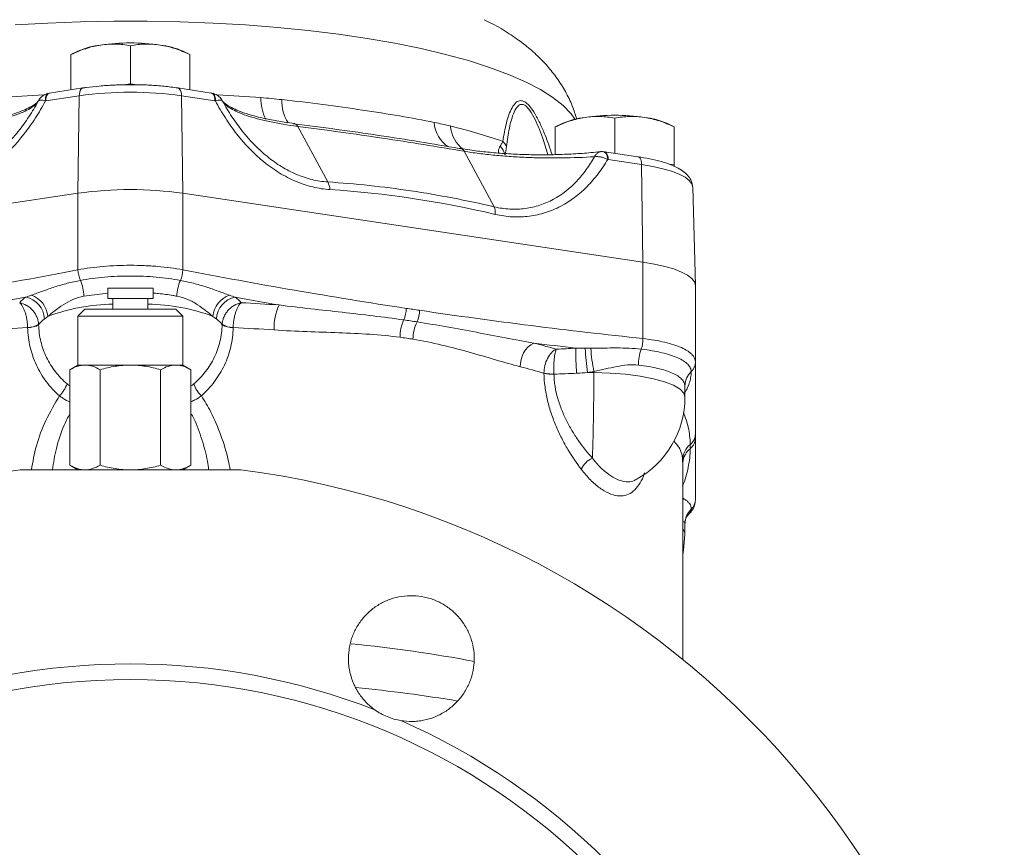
# Model space of a CAD drawing. Header units: millimetres. Extents: x 44 to 335, y -281 to 612.
# Tile 14 of 15: x 173 to 314, y 314 to 433. Entities that reach past the tile are written whole.
import ezdxf

# ---------------------------------------------------------------- set-up
doc = ezdxf.new("R2010")
doc.units = ezdxf.units.MM

msp = doc.modelspace()

# ---------------------------------------------------------------- linework, layer by layer
at = {"color": 7, "linetype": 'Continuous', "lineweight": 15}
for p, q in [((189.16, 423.44), (189.16, 428.89)), ((181.63, 428.1), (180.66, 427.62)), ((180.66, 422.58), (180.66, 427.62)), ((180.66, 427.62), (180.66, 427.58)), ((197.66, 427.62), (196.69, 428.1)), ((197.66, 422.58), (197.66, 427.62)), ((197.66, 427.58), (197.66, 427.62)), ((182.38, 422.84), (177.59, 422.12)), ((188.01, 423.29), (187.64, 423.28)), ((188.18, 423.29), (189.16, 423.44)), ((189.16, 423.44), (190.15, 423.29)), ((200.73, 422.12), (195.94, 422.84)), ((181.85, 421.73), (177.06, 421.01)), ((177.6, 422.09), (177.31, 422.06)), ((181.85, 421.73), (181.66, 407.77)), ((196.47, 421.73), (196.66, 407.77)), ((201.26, 421.01), (196.47, 421.73)), ((200.93, 422.07), (200.67, 422.13)), ((258.44, 413.5), (258.44, 418.53)), ((217.38, 409.39), (213.09, 417.34)), ((250.91, 417.75), (249.94, 417.27)), ((249.94, 413.31), (249.94, 417.26)), ((249.94, 417.26), (249.94, 417.24)), ((266.94, 417.27), (265.97, 417.75)), ((266.94, 411.82), (266.94, 417.26)), ((266.94, 417.25), (266.94, 417.26)), ((241.19, 405.83), (236.9, 413.79)), ((256.97, 413.69), (256.68, 413.74)), ((261.76, 413), (256.97, 413.72)), ((262.29, 411.89), (257.5, 412.61)), ((262.29, 411.89), (262.48, 397.93)), ((266.24, 411.92), (266.94, 411.82)), ((266.94, 411.82), (266.94, 411.63)), ((269.98, 394.6), (269.6, 408.64)), ((181.66, 407.77), (115.84, 397.93)), ((181.66, 396.82), (181.66, 407.77)), ((196.66, 396.82), (196.66, 407.77)), ((262.48, 397.93), (196.66, 407.77)), ((262.48, 386.98), (262.48, 397.93)), ((269.98, 383.62), (269.98, 394.57)), ((185.91, 394.2), (185.91, 392.7)), ((186.84, 394.2), (185.91, 394.2)), ((192.41, 394.2), (186.84, 394.2)), ((192.41, 392.7), (192.41, 394.2)), ((186.84, 392.7), (185.91, 392.7)), ((186.66, 392.7), (186.66, 391.2)), ((192.41, 392.7), (186.84, 392.7)), ((191.66, 391.2), (191.66, 392.7)), ((182.66, 391.2), (181.66, 390.2)), ((181.66, 390.2), (181.66, 383.2)), ((196.66, 390.2), (181.66, 390.2)), ((182.66, 391.2), (195.66, 391.2)), ((196.66, 390.2), (195.66, 391.2)), ((196.66, 383.2), (196.66, 390.2)), ((181.66, 383.2), (180.5, 382.53)), ((182.67, 383.2), (181.66, 383.2)), ((189.16, 383.2), (182.67, 383.2)), ((195.66, 383.2), (189.16, 383.2)), ((196.66, 383.2), (195.66, 383.2)), ((197.82, 382.53), (196.66, 383.2)), ((180.5, 382.53), (180.5, 368.87)), ((184.83, 382.53), (184.83, 368.87)), ((193.49, 382.53), (193.49, 368.87)), ((197.82, 382.53), (197.82, 368.87)), ((254.55, 382.13), (255.45, 382.13)), ((255.45, 382.13), (255.45, 382.27)), ((268.48, 378.63), (268.48, 380.17)), ((268.15, 369.32), (268.15, 369.6)), ((268.16, 341.07), (268.16, 369.32)), ((180.5, 368.87), (181.66, 368.2)), ((196.66, 368.2), (197.82, 368.87)), ((268.48, 358.96), (268.48, 360.5))]:
    msp.add_line(p, q, dxfattribs=at)
at = {"color": 8, "linetype": 'Continuous', "lineweight": 15}
for p, q in [((185.91, 393.47), (182.51, 393.05)), ((268.44, 364.01), (268.16, 363.89))]:
    msp.add_line(p, q, dxfattribs=at)
at = {"color": 8, "linetype": 'Continuous', "lineweight": 15, "flags": 128}
for points in [[(252.74, 418.36), (252.2, 419.12), (251.07, 420.31), (249.6, 421.48), (247.8, 422.62), (245.68, 423.73), (243.25, 424.78), (240.53, 425.79), (237.52, 426.75), (234.25, 427.64), (230.74, 428.47), (226.99, 429.23), (223.05, 429.92), (218.91, 430.53), (214.61, 431.06), (210.18, 431.5), (205.63, 431.86), (200.99, 432.13), (196.28, 432.31), (191.54, 432.4), (186.78, 432.4), (182.04, 432.31), (177.33, 432.13), (172.69, 431.86)], [(182.38, 422.84), (182.32, 422.82), (182.19, 422.75), (182.08, 422.63), (181.99, 422.46), (181.91, 422.24), (181.87, 422), (181.85, 421.73)], [(196.47, 421.73), (196.45, 422), (196.41, 422.24), (196.34, 422.46), (196.25, 422.63), (196.13, 422.75), (196, 422.82), (195.94, 422.84)], [(177.39, 422.08), (177.33, 422.06), (177.22, 421.98), (177.13, 421.86), (177.06, 421.69), (177.02, 421.49), (177, 421.25), (177, 421)], [(177.59, 422.12), (177.53, 422.11), (177.4, 422.04), (177.29, 421.91), (177.2, 421.74), (177.13, 421.53), (177.08, 421.28), (177.06, 421.01)], [(201.32, 421), (201.33, 421.25), (201.31, 421.49), (201.26, 421.69), (201.19, 421.86), (201.1, 421.98), (200.99, 422.06), (200.94, 422.08)], [(256.97, 413.72), (257.03, 413.7), (257.16, 413.63), (257.27, 413.51), (257.37, 413.34), (257.44, 413.12), (257.48, 412.88), (257.5, 412.61)], [(262.29, 411.89), (262.27, 412.16), (262.23, 412.41), (262.16, 412.62), (262.06, 412.79), (261.95, 412.92), (261.82, 412.99), (261.76, 413)], [(268.48, 378.63), (268.33, 379.16), (267.78, 379.75), (266.84, 380.3), (265.56, 380.81), (263.96, 381.24), (262.08, 381.61), (260, 381.88), (257.77, 382.05), (255.45, 382.13)]]:
    msp.add_lwpolyline(points, dxfattribs=at)
at = {"color": 7, "linetype": 'Continuous', "lineweight": 15, "flags": 128}
for points in [[(201.26, 421.01), (201.24, 421.28), (201.2, 421.53), (201.13, 421.74), (201.03, 421.91), (200.92, 422.04), (200.79, 422.11), (200.73, 422.12)], [(257.44, 412.61), (257.4, 412.87), (257.34, 413.11), (257.26, 413.32), (257.15, 413.49), (257.03, 413.62), (256.9, 413.71), (256.76, 413.74), (256.76, 413.74)], [(269.6, 408.62), (269.47, 409.11), (269.1, 409.6), (268.49, 410.06), (267.64, 410.51), (266.58, 410.92), (265.32, 411.29), (263.88, 411.62), (262.29, 411.89)], [(269.98, 394.57), (269.85, 395.08), (269.47, 395.58), (268.84, 396.06), (267.97, 396.51), (266.88, 396.94), (265.59, 397.32), (264.11, 397.65), (262.48, 397.93)], [(268.16, 356.05), (268.29, 356.71), (268.48, 358.96)]]:
    msp.add_lwpolyline(points, dxfattribs=at)
at = {"color": 7, "linetype": 'Continuous', "lineweight": 15}
msp.add_circle((189.16, 244.2), 94, dxfattribs=at)
for centre, radius, start, end in [((186.23, 417.56), 11.5, 96.6014, 113.5802), ((189.16, 398.84), 30.44, 81.9753, 98.0247), ((192.21, 418.02), 11.03, 66.0538, 83.7646), ((189.16, 369.88), 52.36, 81.9753, 98.0247), ((255.52, 407.21), 11.5, 96.6014, 113.5802), ((258.44, 388.49), 30.44, 81.9753, 98.0247), ((261.5, 407.67), 11.03, 66.0538, 83.7646), ((212.61, 417.35), 0.388, 80.6953, 107.6621), ((215.12, 335.85), 83.92, 71.0143, 76.3312), ((236.3, 413.6), 0.592, 78.4252, 102.5966), ((240.25, 412.72), 2.56, 12.6786, 44.6666), ((241.11, 413.74), 1.98, 21.2598, 48.2125), ((215.19, 408.17), 2.51, 2.9753, 29.3054), ((189.16, 354.57), 53.73, 81.9753, 98.0247), ((239.02, 404.98), 2.33, 354.622, 21.4623), ((185.71, 396.96), 4.05, 181.9784, 203.972), ((192.61, 396.96), 4.05, 336.028, 358.0216), ((176.38, 392.88), 6.13, 1.5487, 23.3352), ((201.94, 392.88), 6.13, 156.6648, 178.4513), ((173.79, 389.83), 3.58, 5.4137, 70.3732), ((204.53, 389.83), 3.58, 109.6268, 174.5863), ((173.53, 389.63), 3.34, 2.7956, 78.7541), ((204.8, 389.63), 3.34, 101.2459, 177.2044), ((190.05, 99.31), 293.19, 86.0122, 87.078), ((216.97, 388.63), 7.25, 154.168, 183.2521), ((224.74, 391.3), 3.88, 334.8769, 0.1482), ((226.66, 391.01), 3.87, 334.9689, 0.2801), ((174.43, 391.42), 2.86, 270.4993, 303.9506), ((174.52, 391.37), 2.83, 268.6791, 302.1967), ((203.8, 391.37), 2.83, 237.8033, 271.3209), ((203.89, 391.42), 2.86, 236.0494, 269.5007), ((233.63, 387.24), 5.9, 155.8744, 180.7564), ((235.31, 386.86), 5.73, 153.9801, 179.6768), ((188.35, 104.85), 284.05, 92.8024, 93.9869), ((189.98, 104.85), 284.05, 86.0131, 87.1976), ((248.57, 383.13), 3.64, 117.8638, 182.7232), ((218.33, 275.55), 114.41, 73.8857, 75.5539), ((258.62, 386.84), 3.86, 339.0297, 2.0645), ((285.86, 384.68), 32.98, 178.3803, 184.6239), ((281.83, 386.37), 27.61, 181.6316, 188.8311), ((280.46, 387.29), 25.5, 183.8107, 191.3553), ((267.57, 383.35), 5.74, 158.399, 181.6279), ((268.11, 383.63), 1.87, 312.7717, 359.7495), ((217.56, 276.65), 109.77, 73.7278, 75.5582), ((249.58, 387.9), 6.01, 257.8897, 271.5904), ((-90.44, 381.76), 345.89, 358.0309, 0.0612), ((271.3, 380.19), 2.82, 132.925, 179.7323), ((175.64, 382.15), 4.76, 315.1566, 339.5851), ((202.68, 382.15), 4.76, 200.4149, 224.8434), ((254.98, 378.63), 13.5, 298.8642, 0), ((268.07, 373.35), 1.91, 308.0982, 359.7488), ((271.04, 369.59), 2.88, 128.3185, 179.7515), ((268.07, 372.78), 1.91, 308.123, 359.7537), ((256.51, 367.02), 3.13, 113.9159, 156.2265), ((189.16, 244.2), 125, 97.2522, 82.7478), ((268.05, 363.96), 1.93, 313.5098, 359.8654), ((271.36, 360.47), 2.88, 133.398, 179.8544), ((189.16, 244.2), 96.25, 68.6937, 111.3063), ((189.16, 244.2), 96.25, 23.6937, 66.3063)]:
    msp.add_arc(centre, radius, start, end, dxfattribs=at)
at = {"color": 8, "linetype": 'Continuous', "lineweight": 15}
for centre, radius, start, end in [((188.4, 185.04), 237.09, 92.8126, 94.3295), ((189.95, 185.45), 236.68, 85.6692, 87.1783), ((214.82, 421.37), 7, 179.2636, 205.6825), ((216.03, 420.82), 5.21, 176.1296, 214.6923), ((212.51, 417.13), 0.621, 19.8626, 74.0484), ((237, 418.11), 4.38, 182.6202, 237.4994), ((239.51, 417.71), 4.57, 183.8352, 233.9221), ((236.22, 413.44), 0.771, 26.9124, 75.1267), ((187.12, 363.71), 28.2, 90.9234, 110.2574), ((191.21, 363.71), 28.2, 69.7426, 89.0766), ((271, 369.03), 2.84, 127.9236, 175.6586), ((267.29, 358.91), 1.19, 2.7118, 43.0239), ((198.03, 122.78), 221.72, 79.5125, 84.1211), ((197, 97.35), 240.96, 80.6823, 84.1838)]:
    msp.add_arc(centre, radius, start, end, dxfattribs=at)
at = {"color": 7, "linetype": 'Continuous', "lineweight": 15}
for points, knots in [([(253, 418.4), (252.8, 419.04), (252.37, 420.41), (251.4, 422.36), (250.2, 424.27), (248.8, 426.03), (247.2, 427.67), (245.38, 429.21), (243.29, 430.68), (241.4, 431.82), (240.14, 432.42), (239.74, 432.61)], [0, 0, 0, 0, 0.089947, 0.193954, 0.299591, 0.408454, 0.522633, 0.644905, 0.778887, 0.92878, 1, 1, 1, 1]), ([(184.91, 428.98), (184.55, 428.93), (184.19, 428.86), (183.47, 428.69), (183.12, 428.58), (182.05, 428.23), (181.36, 427.94), (180.66, 427.62)], [0, 0, 0, 0, 0.25, 0.25, 0.5, 0.5, 1, 1, 1, 1]), ([(189.16, 428.89), (188.47, 429.01), (187.77, 429.09), (186.35, 429.13), (185.64, 429.09), (184.91, 428.98)], [0, 0, 0, 0, 0.5, 0.5, 1, 1, 1, 1]), ([(193.41, 428.98), (193.05, 429.04), (192.69, 429.08), (191.97, 429.12), (191.62, 429.12), (190.55, 429.09), (189.86, 429.01), (189.16, 428.89)], [0, 0, 0, 0, 0.25, 0.25, 0.5, 0.5, 1, 1, 1, 1]), ([(197.66, 427.62), (196.97, 427.94), (196.27, 428.23), (194.85, 428.7), (194.14, 428.88), (193.41, 428.98)], [0, 0, 0, 0, 0.5, 0.5, 1, 1, 1, 1]), ([(187.64, 423.28), (187.34, 423.27), (186.34, 423.25), (184.73, 423.13), (183.29, 422.97), (182.54, 422.86), (182.38, 422.84)], [0, 0, 0, 0, 0.161504, 0.539485, 0.899669, 1, 1, 1, 1]), ([(190.34, 423.29), (189.83, 423.3), (189.06, 423.32), (188.29, 423.3), (188.01, 423.29)], [0, 0, 0, 0, 0.647909, 1, 1, 1, 1]), ([(195.94, 422.84), (195.62, 422.88), (194.67, 423.02), (192.99, 423.18), (191.43, 423.28), (190.53, 423.29), (190.34, 423.29)], [0, 0, 0, 0, 0.186948, 0.544413, 0.90045, 1, 1, 1, 1]), ([(177.4, 422.06), (177.28, 422.03), (176.98, 421.97), (176.53, 421.66), (176.18, 421.3), (176.02, 421.03), (175.98, 420.96)], [0, 0, 0, 0, 0.1844393, 0.4940885, 0.8565086, 1, 1, 1, 1]), ([(177, 421), (176.87, 421.04), (176.74, 421.06), (176.51, 421.1), (176.41, 421.1), (176.23, 421.1), (176.16, 421.08), (176.04, 421.03), (176, 421), (175.98, 420.95)], [0, 0, 0, 0, 0.25, 0.25, 0.5, 0.5, 0.75, 0.75, 1, 1, 1, 1]), ([(202.34, 420.96), (202.27, 421.08), (202.07, 421.41), (201.6, 421.84), (201.15, 422), (200.93, 422.08)], [0, 0, 0, 0, 0.233397, 0.636683, 1, 1, 1, 1]), ([(201.32, 421), (201.46, 421.04), (201.58, 421.06), (201.81, 421.1), (201.92, 421.1), (202.09, 421.1), (202.17, 421.08), (202.28, 421.03), (202.32, 421), (202.35, 420.95)], [0, 0, 0, 0, 0.25, 0.25, 0.5, 0.5, 0.75, 0.75, 1, 1, 1, 1]), ([(210.83, 421.17), (212.83, 420.96), (214.79, 420.73), (218.63, 420.22), (220.51, 419.95), (224.18, 419.41), (225.95, 419.13), (229.38, 418.55), (231.03, 418.24), (232.63, 417.91)], [0, 0, 0, 0, 0.25, 0.25, 0.5, 0.5, 0.75, 0.75, 1, 1, 1, 1]), ([(177, 421), (176.56, 420.16), (176.09, 419.34), (175.07, 417.75), (174.52, 416.98), (172.78, 414.75), (171.49, 413.42), (169.71, 411.98), (169.35, 411.7), (168.61, 411.18), (168.24, 410.93), (167.1, 410.23), (166.33, 409.83), (165.13, 409.32), (164.72, 409.16), (163.9, 408.89), (163.5, 408.77), (162.27, 408.48), (161.45, 408.35), (160.63, 408.3)], [0, 0, 0, 0, 0.125, 0.125, 0.25, 0.25, 0.5, 0.5, 0.5625, 0.5625, 0.625, 0.625, 0.75, 0.75, 0.8125, 0.8125, 0.875, 0.875, 1, 1, 1, 1]), ([(160.95, 409.39), (161.69, 409.44), (162.44, 409.55), (163.56, 409.82), (163.93, 409.93), (164.67, 410.18), (165.04, 410.32), (166.14, 410.79), (166.85, 411.16), (167.89, 411.8), (168.24, 412.02), (168.91, 412.5), (169.24, 412.75), (170.88, 414.08), (172.06, 415.29), (173.4, 416.97), (173.66, 417.32), (174.16, 418.02), (174.41, 418.37), (175.12, 419.45), (175.56, 420.19), (175.98, 420.95)], [0, 0, 0, 0, 0.125, 0.125, 0.1875, 0.1875, 0.25, 0.25, 0.375, 0.375, 0.4375, 0.4375, 0.5, 0.5, 0.75, 0.75, 0.8125, 0.8125, 0.875, 0.875, 1, 1, 1, 1]), ([(175.98, 420.95), (175.78, 420.61), (175.39, 420.26), (174.53, 419.74), (174.19, 419.56), (173.44, 419.23), (173.02, 419.07), (172.1, 418.75), (171.59, 418.6), (170.78, 418.38), (170.49, 418.31), (169.91, 418.17), (169.61, 418.1), (168.69, 417.9), (168.04, 417.78), (166.68, 417.55), (165.97, 417.44), (165.23, 417.34)], [0, 0, 0, 0, 0.25, 0.25, 0.375, 0.375, 0.5, 0.5, 0.625, 0.625, 0.6875, 0.6875, 0.75, 0.75, 0.875, 0.875, 1, 1, 1, 1]), ([(175.98, 420.96), (175.98, 420.96), (175.98, 420.97), (175.82, 420.75), (175.35, 420.39), (174.59, 419.96), (173.53, 419.49), (172.18, 419.03), (170.56, 418.59), (168.68, 418.2), (167.03, 417.91), (165.96, 417.78), (165.64, 417.74)], [0, 0, 0, 0, 0.022684, 0.132854, 0.239385, 0.349539, 0.46341, 0.580355, 0.701355, 0.823692, 0.947564, 1, 1, 1, 1]), ([(217.7, 408.3), (216.87, 408.35), (216.05, 408.48), (214.83, 408.77), (214.42, 408.89), (213.61, 409.16), (213.2, 409.32), (212, 409.83), (211.22, 410.23), (210.08, 410.93), (209.71, 411.18), (208.97, 411.7), (208.61, 411.98), (206.83, 413.42), (205.55, 414.75), (203.8, 416.98), (203.26, 417.75), (202.24, 419.34), (201.76, 420.16), (201.32, 421)], [0, 0, 0, 0, 0.125, 0.125, 0.1875, 0.1875, 0.25, 0.25, 0.375, 0.375, 0.4375, 0.4375, 0.5, 0.5, 0.75, 0.75, 0.875, 0.875, 1, 1, 1, 1]), ([(212.68, 417.74), (212.17, 417.81), (210.91, 417.97), (209.09, 418.3), (207.25, 418.72), (205.67, 419.18), (204.37, 419.66), (203.37, 420.14), (202.72, 420.57), (202.38, 420.9), (202.36, 420.94), (202.35, 420.96)], [0, 0, 0, 0, 0.085328, 0.209478, 0.333721, 0.454924, 0.576063, 0.694474, 0.806733, 0.91877, 1, 1, 1, 1]), ([(202.35, 420.95), (202.76, 420.19), (203.2, 419.45), (203.91, 418.37), (204.16, 418.02), (204.66, 417.32), (204.93, 416.97), (206.27, 415.29), (207.45, 414.08), (209.08, 412.75), (209.41, 412.5), (210.09, 412.02), (210.43, 411.8), (211.47, 411.16), (212.18, 410.79), (213.28, 410.32), (213.65, 410.18), (214.39, 409.93), (214.77, 409.82), (215.88, 409.55), (216.63, 409.44), (217.38, 409.39)], [0, 0, 0, 0, 0.125, 0.125, 0.1875, 0.1875, 0.25, 0.25, 0.5, 0.5, 0.5625, 0.5625, 0.625, 0.625, 0.75, 0.75, 0.8125, 0.8125, 0.875, 0.875, 1, 1, 1, 1]), ([(213.09, 417.34), (211.62, 417.54), (210.28, 417.76), (208.74, 418.09), (208.44, 418.16), (207.86, 418.3), (207.58, 418.37), (206.76, 418.59), (206.25, 418.74), (205.33, 419.06), (204.91, 419.22), (204.15, 419.56), (203.81, 419.73), (203.23, 420.08), (202.98, 420.25), (202.59, 420.6), (202.45, 420.78), (202.35, 420.95)], [0, 0, 0, 0, 0.25, 0.25, 0.3125, 0.3125, 0.375, 0.375, 0.5, 0.5, 0.625, 0.625, 0.75, 0.75, 0.875, 0.875, 1, 1, 1, 1]), ([(249.94, 417.26), (250.64, 417.59), (251.34, 417.88), (252.76, 418.35), (253.47, 418.52), (254.19, 418.63)], [0, 0, 0, 0, 0.5, 0.5, 1, 1, 1, 1]), ([(254.19, 418.63), (254.55, 418.69), (254.92, 418.72), (255.64, 418.76), (256, 418.77), (257.06, 418.73), (257.76, 418.65), (258.44, 418.53)], [0, 0, 0, 0, 0.25, 0.25, 0.5, 0.5, 1, 1, 1, 1]), ([(262.69, 418.63), (262.33, 418.69), (261.97, 418.72), (261.25, 418.76), (260.9, 418.77), (259.84, 418.73), (259.14, 418.65), (258.44, 418.53)], [0, 0, 0, 0, 0.25, 0.25, 0.5, 0.5, 1, 1, 1, 1]), ([(266.94, 417.26), (266.25, 417.59), (265.55, 417.88), (264.13, 418.35), (263.42, 418.52), (262.69, 418.63)], [0, 0, 0, 0, 0.5, 0.5, 1, 1, 1, 1]), ([(236.17, 414.18), (232.45, 414.85), (228.61, 415.47), (222.68, 416.36), (220.68, 416.64), (216.63, 417.2), (214.57, 417.46), (212.5, 417.72)], [0, 0, 0, 0, 0.5, 0.5, 0.75, 0.75, 1, 1, 1, 1]), ([(236.9, 413.79), (233.08, 414.44), (229.18, 415.07), (221.24, 416.26), (217.2, 416.82), (213.09, 417.34)], [0, 0, 0, 0, 0.5, 0.5, 1, 1, 1, 1]), ([(256.4, 413.74), (255.94, 413.68), (254.7, 413.54), (252.54, 413.4), (249.99, 413.29), (247.42, 413.27), (244.86, 413.33), (242.36, 413.47), (239.97, 413.68), (237.96, 413.92), (236.84, 414.12), (236.42, 414.19)], [0, 0, 0, 0, 0.0715632, 0.1946033, 0.3180596, 0.4401351, 0.5620479, 0.6840718, 0.8045874, 0.9257015, 1, 1, 1, 1]), ([(242.07, 414.52), (242.13, 414.61), (242.2, 414.71), (242.32, 414.94), (242.37, 415.07), (242.43, 415.21)], [0, 0, 0, 0, 0.5, 0.5, 1, 1, 1, 1]), ([(255.53, 413.01), (254.02, 412.91), (252.47, 412.85), (250.07, 412.82), (249.25, 412.82), (247.63, 412.84), (246.83, 412.86), (245.22, 412.92), (244.42, 412.97), (243.23, 413.05), (242.83, 413.08), (242.04, 413.14), (241.66, 413.17), (240.51, 413.29), (239.76, 413.37), (238.29, 413.56), (237.59, 413.67), (236.9, 413.79)], [0, 0, 0, 0, 0.25, 0.25, 0.375, 0.375, 0.5, 0.5, 0.625, 0.625, 0.6875, 0.6875, 0.75, 0.75, 0.875, 0.875, 1, 1, 1, 1]), ([(241.19, 405.83), (241.95, 405.66), (242.69, 405.55), (243.8, 405.49), (244.17, 405.48), (244.91, 405.51), (245.27, 405.54), (246.35, 405.68), (247.05, 405.84), (248.05, 406.18), (248.38, 406.3), (249.03, 406.58), (249.35, 406.74), (250.91, 407.58), (252.01, 408.46), (253.24, 409.75), (253.48, 410.02), (253.93, 410.58), (254.15, 410.86), (254.78, 411.74), (255.17, 412.36), (255.53, 413.01)], [0, 0, 0, 0, 0.125, 0.125, 0.1875, 0.1875, 0.25, 0.25, 0.375, 0.375, 0.4375, 0.4375, 0.5, 0.5, 0.75, 0.75, 0.8125, 0.8125, 0.875, 0.875, 1, 1, 1, 1]), ([(257.44, 412.61), (257.3, 412.69), (257.15, 412.76), (256.84, 412.87), (256.68, 412.92), (256.35, 412.99), (256.18, 413.01), (255.85, 413.03), (255.68, 413.02), (255.53, 413.01)], [0, 0, 0, 0, 0.25, 0.25, 0.5, 0.5, 0.75, 0.75, 1, 1, 1, 1]), ([(256.76, 413.72), (256.65, 413.73), (256.54, 413.75), (256.42, 413.73), (256.41, 413.72)], [0, 0, 0, 0, 0.923174, 1, 1, 1, 1]), ([(269.6, 408.58), (269.58, 408.83), (269.53, 409.36), (269.14, 410.07), (268.56, 410.7), (267.74, 411.28), (266.61, 411.82), (265.17, 412.31), (263.54, 412.71), (262.34, 412.91), (261.76, 413)], [0, 0, 0, 0, 0.085517, 0.183474, 0.287778, 0.411548, 0.560364, 0.714484, 0.86306, 1, 1, 1, 1]), ([(257.44, 412.61), (257.02, 411.9), (256.57, 411.22), (255.59, 409.93), (255.06, 409.32), (253.37, 407.61), (252.11, 406.65), (250.37, 405.74), (250.01, 405.57), (249.28, 405.26), (248.92, 405.13), (247.79, 404.77), (247.02, 404.6), (245.83, 404.44), (245.43, 404.41), (244.62, 404.38), (244.21, 404.38), (242.99, 404.45), (242.17, 404.57), (241.35, 404.76)], [0, 0, 0, 0, 0.125, 0.125, 0.25, 0.25, 0.5, 0.5, 0.5625, 0.5625, 0.625, 0.625, 0.75, 0.75, 0.8125, 0.8125, 0.875, 0.875, 1, 1, 1, 1]), ([(217.38, 409.39), (221.34, 409.14), (225.31, 408.71), (233.25, 407.53), (237.23, 406.76), (241.19, 405.83)], [0, 0, 0, 0, 0.5, 0.5, 1, 1, 1, 1]), ([(181.66, 396.82), (182.81, 397.03), (184.01, 397.19), (185.91, 397.36), (186.56, 397.4), (187.86, 397.45), (188.51, 397.47), (189.82, 397.47), (190.47, 397.45), (191.45, 397.41), (191.78, 397.39), (192.42, 397.35), (192.74, 397.33), (194.31, 397.19), (195.52, 397.03), (196.66, 396.82)], [0, 0, 0, 0, 0.25, 0.25, 0.375, 0.375, 0.5, 0.5, 0.625, 0.625, 0.6875, 0.6875, 0.75, 0.75, 1, 1, 1, 1]), ([(149.71, 391.31), (155.04, 392.11), (160.36, 392.98), (171.01, 394.82), (176.34, 395.8), (181.66, 396.82)], [0, 0, 0, 0, 0.5, 0.5, 1, 1, 1, 1]), ([(182.01, 395.31), (183.1, 395.52), (184.25, 395.67), (186.06, 395.83), (186.68, 395.87), (187.92, 395.92), (188.54, 395.93), (189.78, 395.93), (190.4, 395.92), (191.65, 395.87), (192.26, 395.83), (193.46, 395.72), (194.05, 395.66), (195.2, 395.5), (195.77, 395.41), (196.31, 395.31)], [0, 0, 0, 0, 0.25, 0.25, 0.375, 0.375, 0.5, 0.5, 0.625, 0.625, 0.75, 0.75, 0.875, 0.875, 1, 1, 1, 1]), ([(196.66, 396.82), (201.99, 395.8), (207.31, 394.82), (217.96, 392.98), (223.29, 392.11), (228.61, 391.31)], [0, 0, 0, 0, 0.5, 0.5, 1, 1, 1, 1]), ([(174.99, 393.19), (175.52, 393.38), (176.06, 393.58), (177.18, 393.98), (177.76, 394.18), (178.93, 394.56), (179.53, 394.73), (180.75, 395.05), (181.38, 395.19), (182.01, 395.31)], [0, 0, 0, 0, 0.25, 0.25, 0.5, 0.5, 0.75, 0.75, 1, 1, 1, 1]), ([(196.31, 395.31), (196.95, 395.19), (197.57, 395.05), (198.79, 394.73), (199.39, 394.56), (200.57, 394.18), (201.14, 393.98), (202.26, 393.58), (202.8, 393.38), (203.33, 393.19)], [0, 0, 0, 0, 0.25, 0.25, 0.5, 0.5, 0.75, 0.75, 1, 1, 1, 1]), ([(182.51, 393.05), (181.95, 392.95), (181.42, 392.78), (180.43, 392.35), (179.98, 392.1), (179.12, 391.55), (178.72, 391.26), (177.99, 390.69), (177.65, 390.41), (177.35, 390.16)], [0, 0, 0, 0, 0.25, 0.25, 0.5, 0.5, 0.75, 0.75, 1, 1, 1, 1]), ([(200.97, 390.16), (200.67, 390.41), (200.33, 390.69), (199.6, 391.26), (199.21, 391.55), (198.56, 391.96), (198.34, 392.1), (197.87, 392.35), (197.63, 392.46), (196.9, 392.78), (196.37, 392.95), (195.82, 393.05)], [0, 0, 0, 0, 0.25, 0.25, 0.5, 0.5, 0.625, 0.625, 0.75, 0.75, 1, 1, 1, 1]), ([(176.03, 389.05), (176.02, 389.23), (175.99, 389.41), (175.9, 389.76), (175.84, 389.94), (175.69, 390.28), (175.6, 390.44), (175.4, 390.76), (175.28, 390.91), (175.04, 391.18), (174.9, 391.31), (174.61, 391.55), (174.46, 391.65), (174, 391.92), (173.66, 392.05), (173.33, 392.12)], [0, 0, 0, 0, 0.125, 0.125, 0.25, 0.25, 0.375, 0.375, 0.5, 0.5, 0.625, 0.625, 0.75, 0.75, 1, 1, 1, 1]), ([(174.46, 388.56), (174.45, 388.75), (174.44, 388.93), (174.41, 389.3), (174.39, 389.49), (174.33, 389.86), (174.29, 390.04), (174.21, 390.39), (174.16, 390.56), (174.06, 390.89), (174, 391.04), (173.88, 391.32), (173.81, 391.46), (173.62, 391.81), (173.47, 392), (173.33, 392.12)], [0, 0, 0, 0, 0.125, 0.125, 0.25, 0.25, 0.375, 0.375, 0.5, 0.5, 0.625, 0.625, 0.75, 0.75, 1, 1, 1, 1]), ([(202.3, 389.05), (202.31, 389.23), (202.34, 389.41), (202.42, 389.76), (202.48, 389.94), (202.63, 390.28), (202.72, 390.44), (202.93, 390.76), (203.04, 390.91), (203.29, 391.18), (203.42, 391.31), (203.71, 391.55), (203.86, 391.65), (204.33, 391.92), (204.67, 392.05), (205, 392.12)], [0, 0, 0, 0, 0.125, 0.125, 0.25, 0.25, 0.375, 0.375, 0.5, 0.5, 0.625, 0.625, 0.75, 0.75, 1, 1, 1, 1]), ([(203.87, 388.56), (203.87, 388.75), (203.88, 388.93), (203.91, 389.3), (203.94, 389.49), (204, 389.86), (204.03, 390.04), (204.12, 390.39), (204.16, 390.56), (204.27, 390.89), (204.32, 391.04), (204.45, 391.32), (204.51, 391.46), (204.71, 391.81), (204.85, 392), (205, 392.12)], [0, 0, 0, 0, 0.125, 0.125, 0.25, 0.25, 0.375, 0.375, 0.5, 0.5, 0.625, 0.625, 0.75, 0.75, 1, 1, 1, 1]), ([(210.44, 391.79), (213.48, 391.39), (216.49, 391.08), (222.43, 390.42), (225.35, 390.07), (228.25, 389.66)], [0, 0, 0, 0, 0.5, 0.5, 1, 1, 1, 1]), ([(230.53, 391.03), (235.85, 390.24), (241.18, 389.51), (251.83, 388.17), (257.15, 387.55), (262.48, 386.98)], [0, 0, 0, 0, 0.5, 0.5, 1, 1, 1, 1]), ([(176.03, 388.97), (176.04, 388.56), (176.07, 388.15), (176.18, 387.34), (176.26, 386.94), (176.54, 385.77), (176.81, 385.02), (177.34, 383.93), (177.53, 383.58), (177.96, 382.89), (178.19, 382.56), (178.92, 381.61), (179.48, 381.03), (180.1, 380.49)], [0, 0, 0, 0, 0.125, 0.125, 0.25, 0.25, 0.5, 0.5, 0.625, 0.625, 0.75, 0.75, 1, 1, 1, 1]), ([(198.22, 380.49), (198.53, 380.76), (198.83, 381.04), (199.39, 381.63), (199.66, 381.94), (200.4, 382.9), (200.82, 383.58), (201.34, 384.66), (201.49, 385.03), (201.77, 385.8), (201.88, 386.18), (202.16, 387.35), (202.27, 388.15), (202.29, 388.97)], [0, 0, 0, 0, 0.125, 0.125, 0.25, 0.25, 0.5, 0.5, 0.625, 0.625, 0.75, 0.75, 1, 1, 1, 1]), ([(230.17, 389.37), (233.04, 388.92), (235.87, 388.41), (241.44, 387.35), (244.18, 386.81), (246.87, 386.34)], [0, 0, 0, 0, 0.5, 0.5, 1, 1, 1, 1]), ([(179.02, 378.8), (178.31, 379.42), (177.69, 380.09), (176.86, 381.19), (176.61, 381.57), (176.13, 382.36), (175.91, 382.77), (175.33, 384.01), (175.03, 384.88), (174.71, 386.22), (174.63, 386.68), (174.51, 387.6), (174.47, 388.07), (174.46, 388.54)], [0, 0, 0, 0, 0.25, 0.25, 0.375, 0.375, 0.5, 0.5, 0.75, 0.75, 0.875, 0.875, 1, 1, 1, 1]), ([(203.86, 388.54), (203.84, 387.6), (203.72, 386.69), (203.41, 385.35), (203.28, 384.91), (202.98, 384.03), (202.8, 383.6), (202.22, 382.36), (201.75, 381.58), (200.92, 380.47), (200.62, 380.11), (199.99, 379.43), (199.66, 379.11), (199.31, 378.8)], [0, 0, 0, 0, 0.25, 0.25, 0.375, 0.375, 0.5, 0.5, 0.75, 0.75, 0.875, 0.875, 1, 1, 1, 1]), ([(227.73, 387.17), (226.31, 387.36), (224.87, 387.5), (221.94, 387.7), (220.46, 387.77), (217.45, 387.88), (215.93, 387.93), (212.86, 388.04), (211.3, 388.11), (209.73, 388.22)], [0, 0, 0, 0, 0.25, 0.25, 0.5, 0.5, 0.75, 0.75, 1, 1, 1, 1]), ([(244.94, 382.95), (243.78, 383.25), (242.6, 383.59), (240.16, 384.31), (238.91, 384.68), (236.35, 385.4), (235.03, 385.75), (232.35, 386.38), (230.98, 386.66), (229.58, 386.89)], [0, 0, 0, 0, 0.25, 0.25, 0.5, 0.5, 0.75, 0.75, 1, 1, 1, 1]), ([(262.48, 386.98), (263.62, 386.85), (264.66, 386.68), (266.05, 386.35), (266.49, 386.23), (267.28, 385.97), (267.65, 385.83), (268.3, 385.54), (268.59, 385.39), (268.97, 385.14), (269.08, 385.06), (269.29, 384.89), (269.39, 384.8), (269.81, 384.37), (269.98, 384.01), (269.98, 383.62)], [0, 0, 0, 0, 0.25, 0.25, 0.375, 0.375, 0.5, 0.5, 0.625, 0.625, 0.6875, 0.6875, 0.75, 0.75, 1, 1, 1, 1]), ([(248.32, 382.03), (248.31, 382.39), (248.36, 382.76), (248.53, 383.49), (248.66, 383.83), (248.99, 384.47), (249.18, 384.74), (249.61, 385.19), (249.84, 385.36), (250.08, 385.47)], [0, 0, 0, 0, 0.25, 0.25, 0.5, 0.5, 0.75, 0.75, 1, 1, 1, 1]), ([(249.74, 381.9), (249.73, 382.27), (249.72, 382.64), (249.73, 383.39), (249.75, 383.74), (249.82, 384.4), (249.86, 384.68), (249.96, 385.16), (250.02, 385.34), (250.08, 385.47)], [0, 0, 0, 0, 0.25, 0.25, 0.5, 0.5, 0.75, 0.75, 1, 1, 1, 1]), ([(255.01, 385.59), (256.27, 385.61), (257.5, 385.65), (259.3, 385.64), (259.89, 385.63), (261.07, 385.57), (261.65, 385.53), (262.23, 385.46)], [0, 0, 0, 0, 0.5, 0.5, 0.75, 0.75, 1, 1, 1, 1]), ([(262.23, 385.46), (263.31, 385.34), (264.3, 385.18), (265.62, 384.86), (266.04, 384.75), (266.79, 384.5), (267.14, 384.37), (267.76, 384.09), (268.04, 383.95), (268.52, 383.63), (268.72, 383.47), (269.04, 383.14), (269.17, 382.97), (269.33, 382.62), (269.38, 382.44), (269.38, 382.26)], [0, 0, 0, 0, 0.25, 0.25, 0.375, 0.375, 0.5, 0.5, 0.625, 0.625, 0.75, 0.75, 0.875, 0.875, 1, 1, 1, 1]), ([(182.67, 383.2), (182.48, 383.2), (182.3, 383.18), (181.93, 383.12), (181.75, 383.07), (181.21, 382.9), (180.85, 382.73), (180.5, 382.53)], [0, 0, 0, 0, 0.25, 0.25, 0.5, 0.5, 1, 1, 1, 1]), ([(184.83, 382.53), (184.48, 382.73), (184.12, 382.9), (183.4, 383.13), (183.04, 383.2), (182.67, 383.2)], [0, 0, 0, 0, 0.5, 0.5, 1, 1, 1, 1]), ([(189.16, 383.2), (188.43, 383.2), (187.69, 383.13), (186.24, 382.9), (185.53, 382.73), (184.83, 382.53)], [0, 0, 0, 0, 0.5, 0.5, 1, 1, 1, 1]), ([(193.49, 382.53), (192.79, 382.73), (192.07, 382.9), (190.62, 383.13), (189.89, 383.2), (189.16, 383.2)], [0, 0, 0, 0, 0.5, 0.5, 1, 1, 1, 1]), ([(195.66, 383.2), (195.47, 383.2), (195.29, 383.18), (194.92, 383.12), (194.74, 383.07), (194.2, 382.9), (193.85, 382.73), (193.49, 382.53)], [0, 0, 0, 0, 0.25, 0.25, 0.5, 0.5, 1, 1, 1, 1]), ([(197.82, 382.53), (197.47, 382.73), (197.11, 382.9), (196.39, 383.13), (196.03, 383.2), (195.66, 383.2)], [0, 0, 0, 0, 0.5, 0.5, 1, 1, 1, 1]), ([(261.83, 383.19), (261.33, 383.24), (260.81, 383.24), (259.78, 383.17), (259.25, 383.09), (258.2, 382.89), (257.66, 382.76), (256.56, 382.51), (256.01, 382.38), (255.45, 382.27)], [0, 0, 0, 0, 0.25, 0.25, 0.5, 0.5, 0.75, 0.75, 1, 1, 1, 1]), ([(268.48, 380.2), (268.47, 380.38), (268.43, 380.54), (268.27, 380.87), (268.16, 381.03), (267.85, 381.34), (267.67, 381.49), (267.22, 381.78), (266.96, 381.92), (266.38, 382.18), (266.06, 382.3), (265.36, 382.53), (264.97, 382.63), (263.75, 382.92), (262.83, 383.07), (261.83, 383.19)], [0, 0, 0, 0, 0.125, 0.125, 0.25, 0.25, 0.375, 0.375, 0.5, 0.5, 0.625, 0.625, 0.75, 0.75, 1, 1, 1, 1]), ([(269.98, 383.62), (269.98, 381.8), (269.98, 380.03), (269.98, 376.6), (269.98, 374.94), (269.98, 373.34)], [0, 0, 0, 0, 0.5, 0.5, 1, 1, 1, 1]), ([(249.74, 381.9), (249.47, 381.9), (249.21, 381.91), (248.72, 381.95), (248.5, 381.98), (248.32, 382.03)], [0, 0, 0, 0, 0.5, 0.5, 1, 1, 1, 1]), ([(253.65, 368.28), (252.99, 369.15), (252.34, 370.09), (251.43, 371.62), (251.14, 372.16), (250.71, 372.99), (250.58, 373.28), (250.31, 373.85), (250.18, 374.14), (249.81, 375.02), (249.58, 375.62), (249.27, 376.55), (249.17, 376.86), (248.99, 377.5), (248.9, 377.82), (248.67, 378.78), (248.55, 379.43), (248.38, 380.72), (248.33, 381.38), (248.32, 382.02)], [0, 0, 0, 0, 0.25, 0.25, 0.375, 0.375, 0.4375, 0.4375, 0.5, 0.5, 0.625, 0.625, 0.6875, 0.6875, 0.75, 0.75, 0.875, 0.875, 1, 1, 1, 1]), ([(249.75, 381.89), (249.75, 381.6), (249.77, 381.3), (249.82, 380.72), (249.86, 380.43), (250, 379.56), (250.13, 378.98), (250.38, 378.13), (250.47, 377.84), (250.66, 377.28), (250.77, 377.01), (251.09, 376.19), (251.33, 375.67), (251.72, 374.9), (251.85, 374.65), (252.13, 374.15), (252.27, 373.91), (252.71, 373.19), (253.01, 372.73), (253.93, 371.42), (254.58, 370.61), (255.25, 369.87)], [0, 0, 0, 0, 0.0625, 0.0625, 0.125, 0.125, 0.25, 0.25, 0.3125, 0.3125, 0.375, 0.375, 0.5, 0.5, 0.5625, 0.5625, 0.625, 0.625, 0.75, 0.75, 1, 1, 1, 1]), ([(269.38, 382.26), (269.38, 382.04), (269.36, 381.81), (269.29, 381.32), (269.24, 381.06), (269.08, 380.53), (268.99, 380.26), (268.75, 379.73), (268.61, 379.47), (268.44, 379.23)], [0, 0, 0, 0, 0.25, 0.25, 0.5, 0.5, 0.75, 0.75, 1, 1, 1, 1]), ([(268.48, 380.16), (268.49, 380.25), (268.49, 380.37), (268.49, 380.35), (268.49, 380.35)], [0, 0, 0, 0, 0.677224, 1, 1, 1, 1]), ([(269.98, 372.77), (269.98, 371.18), (269.98, 369.66), (269.98, 366.73), (269.98, 365.32), (269.98, 363.95)], [0, 0, 0, 0, 0.5, 0.5, 1, 1, 1, 1]), ([(269.25, 371.27), (269.23, 370.4), (269.13, 369.48), (268.77, 367.64), (268.5, 366.73), (268.15, 365.92)], [0, 0, 0, 0, 0.5, 0.5, 1, 1, 1, 1]), ([(180.5, 368.87), (180.86, 368.66), (181.21, 368.49), (181.93, 368.26), (182.3, 368.2), (182.67, 368.2)], [0, 0, 0, 0, 0.5, 0.5, 1, 1, 1, 1]), ([(182.67, 368.2), (182.85, 368.2), (183.03, 368.21), (183.4, 368.27), (183.58, 368.32), (184.12, 368.49), (184.48, 368.66), (184.83, 368.87)], [0, 0, 0, 0, 0.25, 0.25, 0.5, 0.5, 1, 1, 1, 1]), ([(189.16, 368.2), (188.43, 368.2), (187.69, 368.26), (186.24, 368.49), (185.53, 368.66), (184.83, 368.87)], [0, 0, 0, 0, 0.5, 0.5, 1, 1, 1, 1]), ([(193.49, 368.87), (192.79, 368.66), (192.07, 368.49), (190.62, 368.26), (189.89, 368.2), (189.16, 368.2)], [0, 0, 0, 0, 0.5, 0.5, 1, 1, 1, 1]), ([(193.49, 368.87), (193.85, 368.66), (194.2, 368.49), (194.92, 368.26), (195.29, 368.2), (195.66, 368.2)], [0, 0, 0, 0, 0.5, 0.5, 1, 1, 1, 1]), ([(195.66, 368.2), (195.84, 368.2), (196.03, 368.21), (196.39, 368.27), (196.57, 368.32), (197.11, 368.49), (197.47, 368.66), (197.82, 368.87)], [0, 0, 0, 0, 0.25, 0.25, 0.5, 0.5, 1, 1, 1, 1]), ([(268.44, 364.01), (268.61, 363.88), (268.75, 363.78), (268.99, 363.57), (269.08, 363.46), (269.24, 363.25), (269.29, 363.13), (269.36, 362.87), (269.38, 362.72), (269.38, 362.56)], [0, 0, 0, 0, 0.25, 0.25, 0.5, 0.5, 0.75, 0.75, 1, 1, 1, 1]), ([(268.83, 361.68), (268.92, 361.75), (269.21, 361.98), (269.59, 362.5), (269.91, 363.15), (269.93, 363.59), (269.94, 363.74)], [0, 0, 0, 0, 0.147532, 0.511612, 0.842332, 1, 1, 1, 1]), ([(268.51, 360.58), (268.5, 360.65), (268.48, 360.96), (268.67, 361.4), (268.87, 361.68), (268.88, 361.69), (268.88, 361.69)], [0, 0, 0, 0, 0.101619, 0.431871, 0.754641, 1, 1, 1, 1]), ([(227.84, 332.33), (228.38, 332.24), (228.93, 332.2), (229.74, 332.21), (230.02, 332.22), (230.56, 332.28), (230.83, 332.32), (231.64, 332.48), (232.16, 332.64), (232.92, 332.94), (233.17, 333.05), (233.66, 333.3), (233.9, 333.44), (234.6, 333.88), (235.03, 334.21), (235.83, 334.94), (236.21, 335.36), (236.86, 336.23), (237.15, 336.69), (237.52, 337.43), (237.63, 337.68), (237.83, 338.19), (237.92, 338.45), (238.14, 339.24), (238.25, 339.77), (238.33, 340.59), (238.34, 340.87), (238.35, 341.41), (238.33, 341.69), (238.27, 342.5), (238.17, 343.04), (237.95, 343.83), (237.87, 344.1), (237.68, 344.61), (237.57, 344.86), (237.22, 345.59), (236.94, 346.07), (236.29, 346.96), (235.93, 347.36), (235.33, 347.93), (235.13, 348.1), (234.7, 348.44), (234.47, 348.6), (233.78, 349.05), (233.3, 349.31), (232.54, 349.62), (232.28, 349.71), (231.76, 349.88), (231.49, 349.95), (230.69, 350.12), (230.15, 350.18), (229.06, 350.21), (228.5, 350.18), (227.42, 350.01), (226.89, 349.88), (226.12, 349.61), (225.86, 349.51), (225.36, 349.28), (225.12, 349.15), (224.41, 348.75), (223.96, 348.44), (223.33, 347.91), (223.13, 347.72), (222.74, 347.33), (222.56, 347.13), (222.04, 346.5), (221.74, 346.04), (221.2, 345.08), (220.98, 344.58), (220.72, 343.8), (220.65, 343.54), (220.52, 343.01), (220.47, 342.74), (220.36, 341.92), (220.33, 341.38), (220.36, 340.56), (220.39, 340.29), (220.46, 339.75), (220.51, 339.47), (220.69, 338.67), (220.86, 338.15), (221.18, 337.4), (221.3, 337.16), (221.56, 336.67), (221.7, 336.44), (222.16, 335.75), (222.5, 335.33), (223.26, 334.55), (223.68, 334.18), (224.13, 333.86)], [0, 0, 0, 0, 0.03125, 0.03125, 0.046875, 0.046875, 0.0625, 0.0625, 0.09375, 0.09375, 0.109375, 0.109375, 0.125, 0.125, 0.15625, 0.15625, 0.1875, 0.1875, 0.21875, 0.21875, 0.234375, 0.234375, 0.25, 0.25, 0.28125, 0.28125, 0.296875, 0.296875, 0.3125, 0.3125, 0.34375, 0.34375, 0.359375, 0.359375, 0.375, 0.375, 0.40625, 0.40625, 0.4375, 0.4375, 0.453125, 0.453125, 0.46875, 0.46875, 0.5, 0.5, 0.515625, 0.515625, 0.53125, 0.53125, 0.5625, 0.5625, 0.59375, 0.59375, 0.625, 0.625, 0.640625, 0.640625, 0.65625, 0.65625, 0.6875, 0.6875, 0.703125, 0.703125, 0.71875, 0.71875, 0.75, 0.75, 0.78125, 0.78125, 0.796875, 0.796875, 0.8125, 0.8125, 0.84375, 0.84375, 0.859375, 0.859375, 0.875, 0.875, 0.90625, 0.90625, 0.921875, 0.921875, 0.9375, 0.9375, 0.96875, 0.96875, 1, 1, 1, 1]), ([(224.13, 333.86), (224.68, 333.48), (225.26, 333.15), (226.21, 332.76), (226.54, 332.64), (227.18, 332.46), (227.51, 332.39), (227.84, 332.33)], [0, 0, 0, 0, 0.5, 0.5, 0.75, 0.75, 1, 1, 1, 1])]:
    msp.add_open_spline(points, degree=3, knots=knots, dxfattribs=at)
for points in [[(207.82, 421.46), (208.83, 421.38), (209.84, 421.27), (210.83, 421.17)], [(177.06, 421.01), (177.04, 421.01), (177.02, 421.01), (177, 421)], [(201.32, 421), (201.3, 421.01), (201.28, 421.01), (201.26, 421.01)], [(232.63, 417.91), (233.42, 417.75), (234.19, 417.59), (234.95, 417.4)], [(242.95, 414.45), (242.89, 414.01), (242.82, 413.63), (242.74, 413.28)], [(257.5, 412.61), (257.48, 412.61), (257.46, 412.61), (257.44, 412.61)], [(241.35, 404.76), (233.45, 406.61), (225.57, 407.79), (217.7, 408.3)], [(174.18, 392.91), (174.44, 393), (174.72, 393.09), (174.99, 393.19)], [(203.33, 393.19), (203.61, 393.09), (203.88, 393), (204.14, 392.91)], [(174.18, 392.91), (172.08, 392.53), (169.98, 392.15), (167.88, 391.79)], [(173.33, 392.12), (173.55, 392.39), (173.83, 392.65), (174.18, 392.91)], [(210.44, 391.79), (208.34, 392.15), (206.24, 392.53), (204.14, 392.91)], [(204.14, 392.91), (204.49, 392.65), (204.77, 392.39), (205, 392.12)], [(177.35, 390.16), (177.18, 390.03), (177.02, 389.91), (176.86, 389.79)], [(201.46, 389.79), (201.31, 389.91), (201.15, 390.03), (200.97, 390.16)], [(228.61, 391.31), (229.25, 391.22), (229.89, 391.12), (230.53, 391.03)], [(176.86, 389.79), (176.51, 389.53), (176.23, 389.26), (176.03, 388.97)], [(176.03, 388.97), (176.03, 389), (176.03, 389.02), (176.03, 389.05)], [(202.29, 388.97), (202.09, 389.26), (201.82, 389.53), (201.46, 389.79)], [(202.29, 388.97), (202.29, 389), (202.29, 389.02), (202.3, 389.05)], [(228.25, 389.66), (228.89, 389.56), (229.53, 389.47), (230.17, 389.37)], [(174.46, 388.54), (174.46, 388.55), (174.46, 388.55), (174.46, 388.56)], [(203.87, 388.56), (203.87, 388.55), (203.87, 388.55), (203.86, 388.54)], [(229.58, 386.89), (228.97, 386.99), (228.35, 387.08), (227.73, 387.17)], [(252.89, 385.62), (250.89, 385.85), (248.88, 386.09), (246.87, 386.34)], [(250.08, 385.47), (251.02, 385.51), (251.96, 385.56), (252.89, 385.62)], [(252.89, 385.62), (253.34, 385.6), (253.79, 385.59), (254.23, 385.59)], [(254.23, 385.59), (254.49, 385.59), (254.75, 385.59), (255.01, 385.59)], [(248.32, 382.02), (248.32, 382.02), (248.32, 382.02), (248.32, 382.03)], [(249.74, 381.9), (249.74, 381.9), (249.75, 381.89), (249.75, 381.89)], [(252.99, 382.02), (251.91, 381.98), (250.83, 381.93), (249.75, 381.89)], [(254.55, 382.13), (254.03, 382.08), (253.51, 382.05), (252.99, 382.02)], [(255.45, 382.27), (255.15, 382.22), (254.85, 382.17), (254.55, 382.13)], [(269.98, 373.34), (269.98, 373.15), (269.98, 372.96), (269.98, 372.77)], [(269.25, 371.85), (269.25, 371.66), (269.25, 371.47), (269.25, 371.27)], [(173.38, 368.2), (183.9, 368.2), (194.42, 368.2), (204.94, 368.2)], [(268.14, 364.22), (268.25, 364.14), (268.35, 364.07), (268.44, 364.01)]]:
    msp.add_open_spline(points, degree=3, dxfattribs=at)
at = {"color": 8, "linetype": 'Continuous', "lineweight": 15}
for points, knots in [([(242.43, 415.21), (242.58, 416.11), (242.89, 417.88), (243.55, 419.79), (244.28, 420.82), (244.92, 421.1), (245.56, 420.91), (246.3, 420.26), (247.06, 419.13), (247.81, 417.66), (248.65, 415.74), (249.16, 414.25), (249.49, 413.3)], [0, 0, 0, 0, 0.16926, 0.337418, 0.425799, 0.495026, 0.552294, 0.609379, 0.694615, 0.776523, 0.858673, 1, 1, 1, 1]), ([(248.88, 413.3), (248.63, 414.13), (248.06, 416), (247.13, 418.28), (246.22, 419.81), (245.58, 420.42), (245.02, 420.57), (244.48, 420.22), (243.86, 419.11), (243.32, 417.15), (243.08, 415.35), (242.95, 414.45)], [0, 0, 0, 0, 0.1341459, 0.3018807, 0.3852088, 0.4389251, 0.4923266, 0.5586385, 0.6468382, 0.8228643, 1, 1, 1, 1]), ([(241.82, 413.53), (241.81, 413.63), (241.77, 413.98), (241.94, 414.3), (242.07, 414.52)], [0, 0, 0, 0, 0.285214, 1, 1, 1, 1]), ([(255.53, 413.01), (255.53, 413.01), (255.57, 413.09), (255.7, 413.27), (255.93, 413.51), (256.18, 413.69), (256.34, 413.69), (256.4, 413.7)], [0, 0, 0, 0, 0.0055702, 0.1890796, 0.4901581, 0.8063047, 1, 1, 1, 1]), ([(195.82, 393.05), (195.62, 393.08), (194.77, 393.24), (193.64, 393.4), (192.66, 393.47), (192.41, 393.48)], [0, 0, 0, 0, 0.181582, 0.792601, 1, 1, 1, 1]), ([(180.1, 380.49), (180.17, 380.43), (180.3, 380.32), (180.44, 380.26), (180.5, 380.23)], [0, 0, 0, 0, 0.536499, 1, 1, 1, 1]), ([(197.82, 380.22), (197.83, 380.22), (197.96, 380.27), (198.09, 380.38), (198.22, 380.49)], [0, 0, 0, 0, 0.0284, 1, 1, 1, 1]), ([(175, 368.2), (175.21, 369.35), (175.64, 371.77), (177, 375.36), (178.34, 377.64), (179.02, 378.8)], [0, 0, 0, 0, 0.309234, 0.651252, 1, 1, 1, 1]), ([(180.5, 377.93), (180.48, 377.93), (180.21, 378.01), (179.67, 378.33), (179.18, 378.68), (179.02, 378.8)], [0, 0, 0, 0, 0.041376, 0.66978, 1, 1, 1, 1]), ([(199.31, 378.8), (199, 378.58), (198.47, 378.21), (198.01, 378.02), (197.82, 377.94)], [0, 0, 0, 0, 0.59321, 1, 1, 1, 1]), ([(199.31, 378.8), (199.78, 378.03), (200.89, 376.23), (202.16, 373.13), (203.04, 370.34), (203.34, 368.66), (203.43, 368.2)], [0, 0, 0, 0, 0.233559, 0.551453, 0.874024, 1, 1, 1, 1]), ([(180.5, 376.24), (180.22, 375.69), (179.39, 374.09), (178.52, 371.38), (178.16, 369.22), (178, 368.2)], [0, 0, 0, 0, 0.215437, 0.629647, 1, 1, 1, 1]), ([(200.35, 368.2), (200.3, 368.61), (200.14, 370.07), (199.39, 372.54), (198.62, 374.85), (197.96, 376.07), (197.82, 376.32)], [0, 0, 0, 0, 0.149613, 0.522766, 0.899666, 1, 1, 1, 1]), ([(268.28, 376.4), (268.53, 375.7), (269.1, 374.15), (269.2, 372.66), (269.25, 371.85)], [0, 0, 0, 0, 0.457562, 1, 1, 1, 1]), ([(268.15, 369.6), (268.1, 369.98), (268, 370.74), (267.56, 371.56), (267.08, 372.09), (266.89, 372.31)], [0, 0, 0, 0, 0.371829, 0.745427, 1, 1, 1, 1]), ([(255.25, 369.87), (255.44, 369.63), (256.02, 368.92), (257.01, 367.95), (258.18, 367.1), (259.31, 366.59), (260.34, 366.46), (261.07, 366.55), (261.41, 366.79), (261.48, 366.84)], [0, 0, 0, 0, 0.0891, 0.261326, 0.438576, 0.609528, 0.785357, 0.953016, 1, 1, 1, 1]), ([(262.7, 367.77), (262.69, 367.74), (262.52, 367.15), (262.07, 366.3), (261.32, 365.27), (260.42, 364.65), (259.37, 364.39), (258.21, 364.56), (256.95, 365.12), (255.63, 366.08), (254.52, 367.19), (253.87, 368), (253.65, 368.28)], [0, 0, 0, 0, 0.007823, 0.121241, 0.23466, 0.350486, 0.466309, 0.584003, 0.701697, 0.820465, 0.939236, 1, 1, 1, 1]), ([(269.38, 362.56), (269.35, 362.39), (269.31, 362.11), (268.99, 361.83), (268.86, 361.71)], [0, 0, 0, 0, 0.602353, 1, 1, 1, 1]), ([(268.48, 360.48), (268.47, 360.54), (268.45, 360.74), (268.35, 360.81), (268.17, 360.8), (268.16, 360.79)], [0, 0, 0, 0, 0.332234, 0.978989, 1, 1, 1, 1])]:
    msp.add_open_spline(points, degree=3, knots=knots, dxfattribs=at)

doc.saveas('drawing.dxf')
